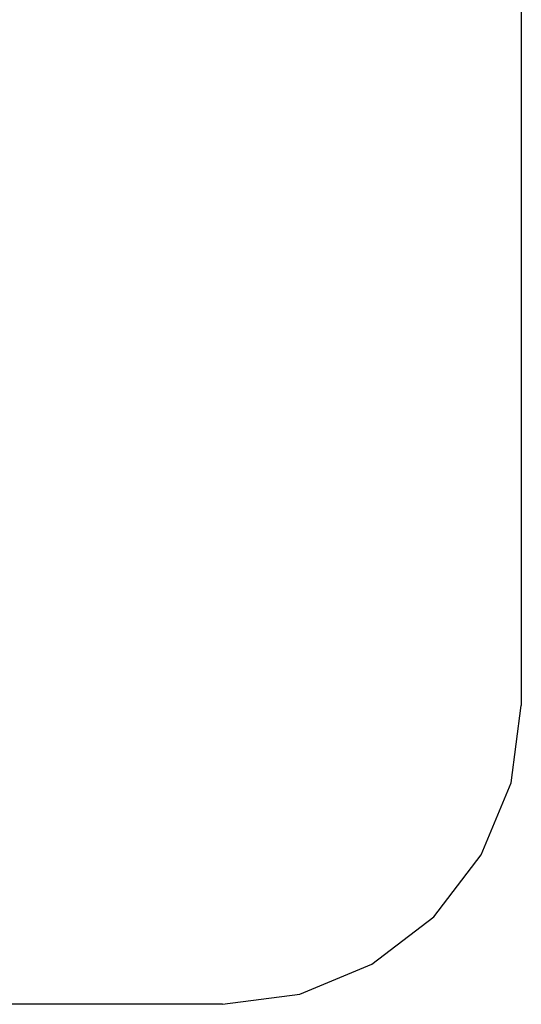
# Model space of a CAD drawing. Extents: x -1681 to 1519, y -1242 to 981.
# Tile 27 of 28: x 1128 to 1519, y -219 to 549. Entities that reach past the tile are written whole.
import ezdxf

# ---------------------------------------------------------------- set-up
doc = ezdxf.new("R2010")
doc.units = 0
doc.layers.get('0').update_dxf_attribs({"linetype": 'CONTINUOUS'})

msp = doc.modelspace()

# ---------------------------------------------------------------- linework, layer by layer
for p, q in [((1518.76, 747.63), (1518.76, 13.63)), ((1510.82, -46.67), (1518.76, 13.63)), ((1487.55, -102.87), (1510.82, -46.67)), ((1450.52, -151.12), (1487.55, -102.87)), ((1402.26, -188.15), (1450.52, -151.12)), ((1346.07, -211.43), (1402.26, -188.15)), ((1285.76, -219.37), (1346.07, -211.43)), ((1285.76, -219.37), (-81.24, -219.37))]:
    msp.add_line(p, q)

doc.saveas('drawing.dxf')
